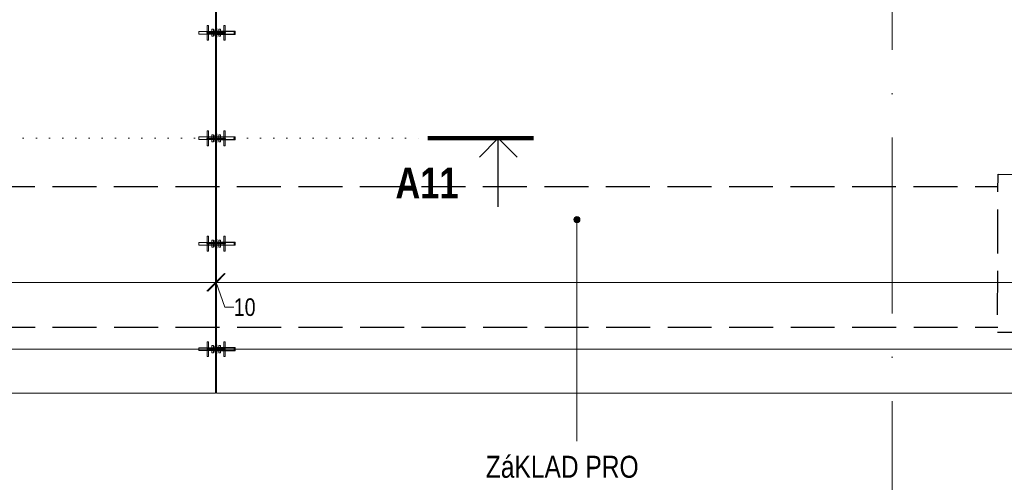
# Model space of a CAD drawing. Header units: millimetres. Extents: x 75701 to 402820, y 135 to 33652.
# Tile 15 of 52: x 127840 to 139046, y 9495 to 14759. Entities that reach past the tile are written whole.
import ezdxf

# ---------------------------------------------------------------- set-up
doc = ezdxf.new("R2010")
doc.units = ezdxf.units.MM
for name, pattern in [('A_CARA_15', [7.6, 5, -1.3, 0, -1.3]), ('IMPORT-A_CARA_07', [700, 500, -200]), ('IMPORT-KANVPOVO', [2000, 700, -650, 0, -650]), ('Tečkovaná 1_5mm', [150, 0, -150]), ('Čerchovaná 20mm', [3000, 2000, -500, 0, -500])]:
    doc.linetypes.add(name, pattern=pattern)
for name, color, linetype, lineweight in [('_KANAL TRASA 1', 10, 'IMPORT-KANVPOVO', 70), ('CA_KOTY', 3, 'Continuous', 9), ('CA_KOTY-100', 3, 'Continuous', 9), ('CA_OSY', 5, 'A_CARA_15', 9), ('CA_REZYZNACKY', 1, 'Continuous', 9), ('CA_TEXT25', 7, 'Continuous', 9), ('CA_ZAKLADY25', 7, 'Continuous', 13), ('HIDROIDEA_NAHON_ZAKLADY_dwg', 8, 'Continuous', 9), ('Konstrukční přípoje', 7, 'Continuous', 13)]:
    doc.layers.add(name, color=color, linetype=linetype, lineweight=lineweight)
doc.styles.add('Arial_2', font='arial.ttf', dxfattribs={"width": 0.8, "height": 200})
doc.styles.add('Arial_3', font='arial.ttf', dxfattribs={"width": 0.8, "height": 250})
doc.styles.add('Arial_B', font='arialbd.ttf', dxfattribs={"width": 0.8, "height": 350})
doc.dimstyles.new('HP_Přímá_-_2_mm_Ariel_1-100', dxfattribs={"dimscale": 304.8, "dimtxt": 204.05188, "dimasz": 0.656168, "dimexe": 0.328084, "dimexo": 0.0625, "dimgap": 0.164042, "dimtad": 1, "dimdec": 0, "dimzin": 0, "dimdsep": 46, "dimtxsty": 'Arial_2', "dimblk1": 'OBLIQUE', "dimblk2": 'OBLIQUE', "dimsah": 1, "dimcen": 0.09, "dimazin": 0, "dimtfac": 1, "dimtdec": 4, "dimtix": 1, "dimtmove": 0, "dimatfit": 3, "dimfxl": 0.984252, "dimfxlon": 1, "dimtvp": 1, "dimtolj": 1, "dimtzin": 0, "dimarcsym": 2})
doc.dimstyles.new('HP_Přímá_-_2_mm_Ariel_1-100_1', dxfattribs={"dimscale": 304.8, "dimtxt": 204.05188, "dimasz": 0.656168, "dimexe": 0.328084, "dimexo": 0.0625, "dimgap": 0.164042, "dimtad": 1, "dimdec": 0, "dimzin": 0, "dimdsep": 46, "dimtxsty": 'Arial_2', "dimblk1": 'OBLIQUE', "dimblk2": 'OBLIQUE', "dimsah": 1, "dimcen": 0.09, "dimazin": 0, "dimtfac": 1, "dimtdec": 4, "dimtix": 1, "dimtmove": 1, "dimatfit": 3, "dimfxl": 0.984252, "dimfxlon": 1, "dimtvp": 1, "dimtolj": 1, "dimtzin": 0, "dimarcsym": 2})

# ---------------------------------------------------------------- blocks, each defined once
blk = doc.blocks.new('JDSD JORDAHLę Shear Dowels - JDSD 120HF-V4-525_600')
at = {"layer": 'Konstrukční přípoje'}
for p, q in [((-191, -4), (-191, 4)), ((-191, 4), (-191, 1)), ((-191, 3), (-191, 4)), ((-191, 4), (-191, -1)), ((-191, 4), (-190, 4)), ((-191, 4), (-190, 4)), ((-191, 4), (-190, 4)), ((-191, -4), (-191, 4)), ((-191, 4), (-191, 1)), ((-191, 3), (-191, 4)), ((-191, 4), (-191, -1)), ((-191, 4), (-190, 4)), ((-191, 4), (-190, 4)), ((-191, 4), (-190, 4)), ((-191, 1), (-191, 3)), ((-191, 3), (-191, -3)), ((-191, 1), (-191, 3)), ((-191, 3), (-190, 3)), ((-191, 3), (-190, 3)), ((-191, 3), (-190, 3)), ((-191, 1), (-191, 3)), ((-191, 3), (-191, -3)), ((-191, 1), (-191, 3)), ((-191, 3), (-190, 3)), ((-191, 3), (-190, 3)), ((-191, 3), (-190, 3)), ((-191, -1), (-191, 2)), ((-191, 2), (-191, 1)), ((-191, 2), (-190, 2)), ((-191, 2), (-190, 2)), ((-191, -1), (-191, 2)), ((-191, 2), (-191, 1)), ((-191, 2), (-190, 2)), ((-191, 2), (-190, 2)), ((-191, 1), (-190, 1)), ((-191, 1), (-190, 1)), ((-191, 1), (-190, 1)), ((-191, 1), (-190, 1)), ((-191, 1), (-190, 1)), ((-191, 1), (-190, 1)), ((210, 15), (-190, 15)), ((210, 15), (-190, 15)), ((-190, 15), (-190, -15)), ((-190, 15), (-190, -15)), ((-190, 15), (-190, -15)), ((-190, 15), (-190, -15)), ((-190, 1), (-190, 4)), ((-190, 4), (-190, -4)), ((-190, -1), (-190, 4)), ((-190, 4), (-190, 3)), ((-190, 1), (-190, 4)), ((-190, 4), (-190, -4)), ((-190, -1), (-190, 4)), ((-190, 4), (-190, 3)), ((-190, -3), (-190, 3)), ((-190, 3), (-190, 1)), ((-190, 3), (-190, 1)), ((-190, -3), (-190, 3)), ((-190, 3), (-190, 1)), ((-190, 3), (-190, 1)), ((-190, 1), (-190, 2)), ((-190, 2), (-190, -1)), ((-190, 1), (-190, 2)), ((-190, 2), (-190, -1)), ((-191, 1), (-190, 1)), ((-191, 1), (-190, 1)), ((-8, 3), (-100, 3)), ((-100, 3), (-8, 3)), ((-100, 3), (-100, -3)), ((-100, 3), (-100, -3)), ((-97, 85), (-97, -85)), ((-81, 85), (-97, 85)), ((-81, 85), (-97, 85)), ((-97, 3), (-97, -3)), ((-97, 3), (-81, 3)), ((-97, 3), (-81, 3)), ((-81, -85), (-81, 85)), ((-81, -3), (-81, 3)), ((-42, 40), (-42, -40)), ((-26, 40), (-42, 40)), ((-26, 40), (-42, 40)), ((-42, 3), (-42, -3)), ((-42, 3), (-26, 3)), ((-42, 3), (-26, 3)), ((-26, -40), (-26, 40)), ((-26, -3), (-26, 3)), ((-8, -35), (-8, 35)), ((-8, 35), (-8, -35)), ((-8, 35), (0, 35)), ((-8, 35), (0, 35)), ((0, 15), (-8, 15)), ((0, 15), (-8, 15)), ((-8, -15), (-8, 15)), ((-8, -15), (-8, 15)), ((-8, -15), (-8, 15)), ((-8, -15), (-8, 15)), ((-8, -3), (-8, 3)), ((-8, 3), (-8, -3)), ((0, -35), (0, 35)), ((0, 35), (0, -35)), ((0, 15), (0, -15)), ((0, 15), (0, -15)), ((0, 15), (0, -15)), ((0, 15), (0, -15)), ((10, -50), (10, 50)), ((10, 50), (10, -50)), ((10, 50), (14, 50)), ((10, 50), (14, 50)), ((14, 15), (10, 15)), ((14, 15), (10, 15)), ((10, -15), (10, 15)), ((10, -15), (10, 15)), ((10, -15), (10, 15)), ((10, -15), (10, 15)), ((14, -50), (14, 50)), ((14, 50), (14, -50)), ((220, 18), (14, 18)), ((220, 18), (14, 18)), ((14, 18), (14, -18)), ((14, 18), (14, -18)), ((14, 18), (14, -18)), ((14, 18), (14, -18)), ((220, 15), (14, 15)), ((220, 15), (14, 15)), ((14, -15), (14, 15)), ((14, -15), (14, 15)), ((14, -15), (14, 15)), ((14, -15), (14, 15)), ((14, 15), (14, -15)), ((14, 15), (14, -15)), ((14, 15), (14, -15)), ((14, 15), (14, -15)), ((114, 3), (14, 3)), ((14, 3), (114, 3)), ((14, 3), (14, -3)), ((14, 3), (14, -3)), ((38, 40), (38, -40)), ((54, 40), (38, 40)), ((54, 40), (38, 40)), ((38, 3), (38, -3)), ((38, 3), (54, 3)), ((38, 3), (54, 3)), ((54, -40), (54, 40)), ((54, -3), (54, 3)), ((92, 85), (92, -85)), ((108, 85), (92, 85)), ((108, 85), (92, 85)), ((92, 3), (92, -3)), ((92, 3), (108, 3)), ((92, 3), (108, 3)), ((108, -85), (108, 85)), ((108, -3), (108, 3)), ((114, -3), (114, 3)), ((114, 3), (114, -3)), ((210, -15), (210, 15)), ((210, -15), (210, 15)), ((210, -15), (210, 15)), ((210, -15), (210, 15)), ((222, 18), (220, 18)), ((222, 18), (220, 18)), ((220, -15), (220, 15)), ((220, -15), (220, 15)), ((220, -15), (220, 15)), ((220, -15), (220, 15)), ((222, -18), (222, 18)), ((222, -18), (222, 18)), ((222, -18), (222, 18)), ((222, -18), (222, 18)), ((222, 4), (222, 1)), ((222, -4), (222, 4)), ((222, 4), (223, 4)), ((223, 4), (222, 4)), ((222, 4), (222, 1)), ((222, -4), (222, 4)), ((222, 4), (223, 4)), ((223, 4), (222, 4)), ((222, 1), (222, 3)), ((222, 3), (222, -3)), ((223, 3), (222, 3)), ((223, 3), (222, 3)), ((222, 1), (222, 3)), ((222, 3), (222, -3)), ((223, 3), (222, 3)), ((223, 3), (222, 3)), ((222, 1), (222, -4)), ((222, -2), (222, 1)), ((223, 1), (222, 1)), ((223, 1), (222, 1)), ((222, 1), (223, 1)), ((222, 1), (222, -4)), ((222, -2), (222, 1)), ((223, 1), (222, 1)), ((223, 1), (222, 1)), ((222, 1), (223, 1)), ((223, 4), (223, -4)), ((223, 1), (223, 4)), ((223, 4), (223, -4)), ((223, 1), (223, 4)), ((223, -3), (223, 3)), ((223, 3), (223, 1)), ((223, -3), (223, 3)), ((223, 3), (223, 1)), ((223, 1), (223, -2)), ((223, -4), (223, 1)), ((223, 1), (223, -2)), ((223, -4), (223, 1)), ((-191, -3), (-191, -1)), ((-191, -1), (-191, -4)), ((-191, -1), (-190, -1)), ((-191, -1), (-190, -1)), ((-190, -1), (-191, -1)), ((-191, -3), (-191, -1)), ((-191, -1), (-191, -4)), ((-191, -1), (-190, -1)), ((-191, -1), (-190, -1)), ((-190, -1), (-191, -1)), ((-191, -3), (-190, -3)), ((-191, -3), (-190, -3)), ((-191, -3), (-190, -3)), ((-191, -3), (-190, -3)), ((-190, -4), (-191, -4)), ((-191, -4), (-190, -4)), ((-190, -4), (-191, -4)), ((-191, -4), (-190, -4)), ((-190, -4), (-190, -1)), ((-190, -1), (-190, -3)), ((-190, -4), (-190, -1)), ((-190, -1), (-190, -3)), ((-190, -15), (210, -15)), ((-190, -15), (210, -15)), ((-8, -3), (-100, -3)), ((-100, -3), (-8, -3)), ((-81, -3), (-97, -3)), ((-81, -3), (-97, -3)), ((-97, -85), (-81, -85)), ((-97, -85), (-81, -85)), ((-26, -3), (-42, -3)), ((-26, -3), (-42, -3)), ((-42, -40), (-26, -40)), ((-42, -40), (-26, -40)), ((-8, -15), (0, -15)), ((-8, -15), (0, -15)), ((0, -35), (-8, -35)), ((-8, -35), (0, -35)), ((10, -15), (14, -15)), ((10, -15), (14, -15)), ((14, -50), (10, -50)), ((10, -50), (14, -50)), ((114, -3), (14, -3)), ((14, -3), (114, -3)), ((14, -15), (220, -15)), ((14, -15), (220, -15)), ((14, -18), (220, -18)), ((14, -18), (220, -18)), ((54, -3), (38, -3)), ((54, -3), (38, -3)), ((38, -40), (54, -40)), ((38, -40), (54, -40)), ((108, -3), (92, -3)), ((108, -3), (92, -3)), ((92, -85), (108, -85)), ((92, -85), (108, -85)), ((220, -18), (222, -18)), ((220, -18), (222, -18)), ((223, -1), (222, -1)), ((222, -3), (222, -1)), ((222, -1), (222, -4)), ((222, -3), (222, -1)), ((222, -1), (222, -2)), ((223, -1), (222, -1)), ((223, -1), (222, -1)), ((223, -1), (222, -1)), ((223, -1), (222, -1)), ((222, -3), (222, -1)), ((222, -1), (222, -4)), ((222, -3), (222, -1)), ((222, -1), (222, -2)), ((223, -1), (222, -1)), ((223, -1), (222, -1)), ((223, -1), (222, -1)), ((223, -2), (222, -2)), ((223, -2), (222, -2)), ((223, -2), (222, -2)), ((223, -2), (222, -2)), ((222, -4), (222, -3)), ((223, -3), (222, -3)), ((223, -3), (222, -3)), ((223, -3), (222, -3)), ((222, -4), (222, -3)), ((223, -3), (222, -3)), ((223, -3), (222, -3)), ((223, -3), (222, -3)), ((223, -4), (222, -4)), ((223, -4), (222, -4)), ((223, -4), (222, -4)), ((223, -4), (222, -4)), ((223, -4), (222, -4)), ((223, -4), (222, -4)), ((223, -4), (223, -1)), ((223, -1), (223, -3)), ((223, -2), (223, -1)), ((223, -1), (223, -3)), ((223, -4), (223, -1)), ((223, -1), (223, -3)), ((223, -2), (223, -1)), ((223, -1), (223, -3)), ((223, -3), (223, -4)), ((223, -3), (223, -4))]:
    blk.add_line(p, q, dxfattribs=at)
blk = doc.blocks.new('HIDROIDEA_NAHON_ZAKLADY_dwg-V12-525_600')
at = {"layer": '_KANAL TRASA 1', "color": 250, "linetype": 'IMPORT-A_CARA_07', "lineweight": 25}
for p, q in [((108987, 5002), (137945, 5002)), ((108989, 3402), (137947, 3402))]:
    blk.add_line(p, q, dxfattribs=at)
at = {"layer": '_KANAL TRASA 1', "color": 250, "linetype": 'IMPORT-A_CARA_07', "lineweight": 25, "flags": 128}
blk.add_lwpolyline([(137949, 5143), (139749, 5137), (139743, 3337), (137943, 3343)], close=True, dxfattribs=at)
blk = doc.blocks.new('Řez - HP_rez-422275-525_600')
at = {"layer": 'CA_REZYZNACKY', "lineweight": 100}
blk.add_line((-12, 0), (0, 0), dxfattribs=at)
at = {"layer": 'CA_REZYZNACKY', "lineweight": 25}
for p, q in [((-8, 0), (-10.15, -2.15)), ((-8, -7.82), (-8, 0)), ((-8, 0), (-5.85, -2.15))]:
    blk.add_line(p, q, dxfattribs=at)
blk = doc.blocks.new('DIMBLOCK9-525_600')
at = {"layer": 'CA_KOTY-100'}
for p, q in [((106070, 11770), (106070, 12070)), ((130070, 11770), (130070, 12070)), ((106070, 11770), (105970, 11670)), ((106070, 11770), (106170, 11870)), ((106070, 11770), (130070, 11770)), ((106070, 11770), (106070, 11670)), ((130070, 11770), (129970, 11670)), ((130070, 11770), (130170, 11870)), ((130070, 11770), (130070, 11670))]:
    blk.add_line(p, q, dxfattribs=at)
at = {"layer": 'CA_KOTY-100', "color": 0, "insert": (117764, 12079), "char_height": 200, "width": 734.59, "attachment_point": 1, "line_spacing_factor": 0.941778, "style": 'Arial_2'}
blk.add_mtext('24000', dxfattribs=at)
blk = doc.blocks.new('_Oblique')
at = {"color": 0, "linetype": 'ByBlock', "lineweight": -2}
blk.add_line((-0.5, -0.5), (0.5, 0.5), dxfattribs=at)
blk = doc.blocks.new('DIMBLOCK10-525_600')
at = {"layer": 'CA_KOTY-100'}
for p, q in [((130070, 11770), (130070, 12070)), ((130080, 11770), (130080, 12070)), ((130070, 11770), (129970, 11670)), ((130080, 11770), (129980, 11670)), ((130070, 11770), (130170, 11870)), ((130070, 11770), (130080, 11770)), ((130070, 11770), (130070, 11670)), ((130176, 11486), (130075, 11770)), ((130080, 11770), (130180, 11870)), ((130080, 11770), (130080, 11670)), ((130276, 11486), (130176, 11486))]:
    blk.add_line(p, q, dxfattribs=at)
at = {"layer": 'CA_KOTY-100', "color": 0, "insert": (130276, 11588), "char_height": 200, "width": 293.83, "attachment_point": 1, "line_spacing_factor": 0.941778, "style": 'Arial_2'}
blk.add_mtext('10', dxfattribs=at)
blk = doc.blocks.new('DIMBLOCK11-525_600')
at = {"layer": 'CA_KOTY-100'}
for p, q in [((130080, 11770), (130080, 12070)), ((154080, 11770), (154080, 12070)), ((130080, 11770), (129980, 11670)), ((130080, 11770), (130180, 11870)), ((130080, 11770), (154080, 11770)), ((130080, 11770), (130080, 11670)), ((154080, 11770), (153980, 11670)), ((154080, 11770), (154180, 11870)), ((154080, 11770), (154080, 11670))]:
    blk.add_line(p, q, dxfattribs=at)
at = {"layer": 'CA_KOTY-100', "color": 0, "insert": (141774, 12079), "char_height": 200, "width": 734.59, "attachment_point": 1, "line_spacing_factor": 0.941778, "style": 'Arial_2'}
blk.add_mtext('24000', dxfattribs=at)

msp = doc.modelspace()

# ---------------------------------------------------------------- hatches: boundary and pattern name
at = {"layer": 'CA_TEXT25'}
h = msp.add_hatch(color=256, dxfattribs=at)
edge = h.paths.add_edge_path()
edge.add_arc((134181.4, 12484.4), 35, 0, 360)

# ---------------------------------------------------------------- linework, layer by layer
at = {"layer": 'CA_OSY', "linetype": 'Čerchovaná 20mm'}
msp.add_line((137770, 2417), (137770, 30314.3), dxfattribs=at)
at = {"layer": 'CA_OSY'}
msp.add_line((156552.8, 11009.9), (106570, 11009.9), dxfattribs=at)
at = {"layer": 'CA_REZYZNACKY', "linetype": 'Tečkovaná 1_5mm'}
msp.add_line((127729.7, 13409.9), (132486.6, 13409.9), dxfattribs=at)
at = {"layer": 'CA_TEXT25', "color": 50}
msp.add_line((134181.4, 12484.4), (134181.4, 9964.2), dxfattribs=at)
msp.add_circle((134181.4, 12484.4), 35, dxfattribs=at)
at = {"layer": 'CA_ZAKLADY25'}
for p, q in [((130070, 17509.9), (130070, 10509.9)), ((130080, 10509.9), (130080, 17509.9)), ((130070, 10509.9), (106070, 10509.9)), ((154080, 10509.9), (130080, 10509.9))]:
    msp.add_line(p, q, dxfattribs=at)

# ---------------------------------------------------------------- block references
at = {"layer": 'CA_REZYZNACKY', "lineweight": 25, "extrusion": (0, 0, -1), "xscale": 99.99999999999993, "yscale": 99.99999999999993, "zscale": 99.99999999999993}
msp.add_blockref('Řez - HP_rez-422275-525_600', (-132486.6, 13409.9), dxfattribs=at)
at = {"layer": 'HIDROIDEA_NAHON_ZAKLADY_dwg', "color": 50}
msp.add_blockref('HIDROIDEA_NAHON_ZAKLADY_dwg-V12-525_600', (1025.9, 7857.2), dxfattribs=at)
at = {"layer": 'Konstrukční přípoje'}
for p in [(130070, 14609.9), (130070, 13409.9), (130070, 12209.9), (130070, 11009.9)]:
    msp.add_blockref('JDSD JORDAHLę Shear Dowels - JDSD 120HF-V4-525_600', p, dxfattribs=at)

# ---------------------------------------------------------------- texts
at = {"layer": 'CA_REZYZNACKY', "insert": (132116.5, 13075.3), "char_height": 350, "width": 878.649, "attachment_point": 1, "style": 'Arial_B'}
msp.add_mtext('A11', dxfattribs=at)
at = {"layer": 'CA_TEXT25', "insert": (133145.3, 9796.7), "char_height": 250, "width": 2231.898, "attachment_point": 1, "style": 'Arial_3', "bg_fill": 3, "box_fill_scale": 1.25, "bg_fill_color": 256, "bg_fill_true_color": 13158600, "bg_fill_transparency": 0}
msp.add_mtext('ZáKLAD PRO ', dxfattribs=at)

# ---------------------------------------------------------------- dimensions: what is measured, and where the dimension line sits
at = {"layer": 'CA_KOTY'}
for base, p1, p2, picture, middle in [((130070, 11769.8), (106070, 12069.8), (130070, 12069.8), 'DIMBLOCK9-525_600', (118070, 11921.9)), ((154080, 11769.8), (130080, 12069.8), (154080, 12069.8), 'DIMBLOCK11-525_600', (142080, 11921.9))]:
    dim = msp.add_linear_dim(base=base, p1=p1, p2=p2, dimstyle='HP_Přímá_-_2_mm_Ariel_1-100', override={"dimpost": '<>', "dimfxl": 24000}, dxfattribs=at)
    dim.commit()
    dim.dimension.update_dxf_attribs({"geometry": picture, "text_midpoint": middle})
dim = msp.add_linear_dim(base=(130080, 11769.8), p1=(130070, 12069.8), p2=(130080, 12069.8), dimstyle='HP_Přímá_-_2_mm_Ariel_1-100_1', override={"dimpost": '<>', "dimfxl": 10}, dxfattribs=at)
dim.commit()
dim.dimension.update_dxf_attribs({"geometry": 'DIMBLOCK10-525_600', "text_midpoint": (130422.8, 11455.1), "dimtype": 160})

doc.saveas('drawing.dxf')
